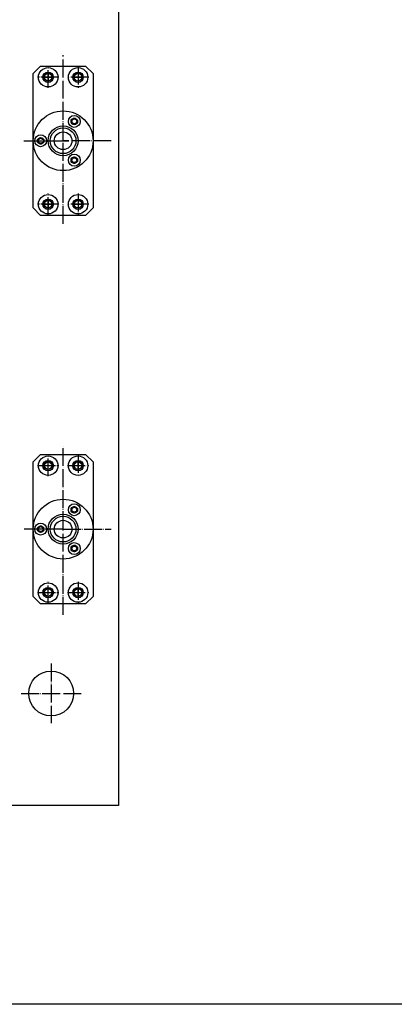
# Model space of a CAD drawing. Extents: x -1765 to 4890, y -3481 to 1222.
# Tile 36 of 98: x 1244 to 1494, y -2170 to -1511. Entities that reach past the tile are written whole.
import ezdxf

# ---------------------------------------------------------------- set-up
doc = ezdxf.new("R2010")
doc.units = 0
doc.linetypes.add('DOT_CENTER', pattern=[14, 12, -1, 0, -1])
for name, color, linetype in [('1', 7, 'CONTINUOUS'), ('16', 7, 'CONTINUOUS'), ('DIMPROHIDE', 7, 'CONTINUOUS')]:
    doc.layers.add(name, color=color, linetype=linetype)

# ---------------------------------------------------------------- blocks, each defined once
blk = doc.blocks.new('PIN__263', base_point=(1265.68, -1879.2))
at = {"layer": '1', "color": 4, "linetype": 'CONTINUOUS'}
for centre, radius in [((1273, -1851.88), 20), ((1280.5, -1838.89), 4), ((1280.5, -1838.89), 2.2), ((1273, -1851.88), 10), ((1273, -1851.88), 8.6), ((1258, -1851.88), 4), ((1258, -1851.88), 2.2), ((1273, -1851.88), 5.9), ((1280.5, -1864.87), 4), ((1280.5, -1864.87), 2.2)]:
    blk.add_circle(centre, radius, dxfattribs=at)
blk = doc.blocks.new('FV__264', base_point=(1078.94, 195.42))
at = {"layer": '1', "color": 6, "linetype": 'DOT_CENTER'}
for p, q in [((1273, -1851.88), (1273, -1796.24)), ((1263, -1816.53), (1263, -1802.23)), ((1283, -1802.23), (1283, -1816.53)), ((1255.85, -1809.38), (1270.15, -1809.38)), ((1275.85, -1809.38), (1290.15, -1809.38)), ((1273, -1851.88), (1246.68, -1851.88)), ((1273, -1851.88), (1305.14, -1851.88)), ((1273, -1909.25), (1273, -1851.88)), ((1263, -1901.53), (1263, -1887.23)), ((1283, -1887.23), (1283, -1901.53)), ((1255.85, -1894.38), (1270.15, -1894.38)), ((1275.85, -1894.38), (1290.15, -1894.38))]:
    blk.add_line(p, q, dxfattribs=at)
at = {"layer": '1', "color": 6, "linetype": 'CONTINUOUS'}
for p, q in [((1253, -1806.88), (1258, -1801.88)), ((1258, -1801.88), (1288, -1801.88)), ((1293, -1806.88), (1288, -1801.88)), ((1253, -1896.88), (1253, -1806.88)), ((1293, -1806.88), (1293, -1896.88)), ((1253, -1896.88), (1258, -1901.88)), ((1288, -1901.88), (1293, -1896.88)), ((1288, -1901.88), (1258, -1901.88))]:
    blk.add_line(p, q, dxfattribs=at)
for centre, radius in [((1263, -1809.38), 6.5), ((1263, -1809.38), 3.5), ((1283, -1809.38), 6.5), ((1283, -1809.38), 3.5), ((1280.5, -1838.89), 1.65), ((1273, -1851.88), 10), ((1258, -1851.88), 1.65), ((1280.5, -1864.87), 1.65), ((1263, -1894.38), 6.5), ((1263, -1894.38), 3.5), ((1283, -1894.38), 6.5), ((1283, -1894.38), 3.5)]:
    blk.add_circle(centre, radius, dxfattribs=at)
for centre, start, end in [((1280.5, -1838.89), 0, -174.73635), ((1280.5, -1838.89), -86.17505, 0), ((1258, -1851.88), -67.62642, 180), ((1258, -1851.88), 180, -151.23442), ((1280.5, -1864.87), 0, 149.25506), ((1280.5, -1864.87), -130.4948, 0)]:
    blk.add_arc(centre, 2, start, end, dxfattribs=at)
at = {"layer": '1'}
blk.add_blockref('PIN__263', (1265.68, -1879.2), dxfattribs=at)
blk = doc.blocks.new('PIN__265', base_point=(1265.68, -1564.56))
at = {"layer": '1', "color": 4, "linetype": 'CONTINUOUS'}
for centre, radius in [((1273, -1591.88), 20), ((1280.5, -1578.89), 4), ((1273, -1591.88), 10), ((1280.5, -1578.89), 2.2), ((1258, -1591.88), 4), ((1273, -1591.88), 8.6), ((1273, -1591.88), 5.9), ((1258, -1591.88), 2.2), ((1280.5, -1604.87), 4), ((1280.5, -1604.87), 2.2)]:
    blk.add_circle(centre, radius, dxfattribs=at)
blk = doc.blocks.new('FV__266', base_point=(1078.94, -3639.18))
at = {"layer": '1', "color": 6, "linetype": 'DOT_CENTER'}
for p, q in [((1273, -1591.88), (1273, -1534.51)), ((1263, -1556.53), (1263, -1542.23)), ((1283, -1542.23), (1283, -1556.53)), ((1270.15, -1549.38), (1255.85, -1549.38)), ((1290.15, -1549.38), (1275.85, -1549.38)), ((1246.68, -1591.88), (1273, -1591.88)), ((1273, -1647.51), (1273, -1591.88)), ((1305.14, -1591.88), (1273, -1591.88)), ((1263, -1641.53), (1263, -1627.23)), ((1283, -1627.23), (1283, -1641.53)), ((1270.15, -1634.38), (1255.85, -1634.38)), ((1290.15, -1634.38), (1275.85, -1634.38))]:
    blk.add_line(p, q, dxfattribs=at)
at = {"layer": '1', "color": 6, "linetype": 'CONTINUOUS'}
for p, q in [((1258, -1541.88), (1253, -1546.88)), ((1258, -1541.88), (1288, -1541.88)), ((1293, -1546.88), (1288, -1541.88)), ((1253, -1636.88), (1253, -1546.88)), ((1293, -1546.88), (1293, -1636.88)), ((1258, -1641.88), (1253, -1636.88)), ((1288, -1641.88), (1293, -1636.88)), ((1288, -1641.88), (1258, -1641.88))]:
    blk.add_line(p, q, dxfattribs=at)
for centre, radius in [((1263, -1549.38), 6.5), ((1263, -1549.38), 3.5), ((1283, -1549.38), 6.5), ((1283, -1549.38), 3.5), ((1273, -1591.88), 10), ((1280.5, -1578.89), 1.65), ((1258, -1591.88), 1.65), ((1280.5, -1604.87), 1.65), ((1263, -1634.38), 6.5), ((1283, -1634.38), 6.5), ((1263, -1634.38), 3.5), ((1283, -1634.38), 3.5)]:
    blk.add_circle(centre, radius, dxfattribs=at)
for centre, start, end in [((1280.5, -1578.89), -149.25506, 0), ((1280.5, -1578.89), 0, 130.4948), ((1258, -1591.88), 180, 67.62642), ((1258, -1591.88), 151.23442, 180), ((1280.5, -1604.87), 174.73635, 0), ((1280.5, -1604.87), 0, 86.17505)]:
    blk.add_arc(centre, 2, start, end, dxfattribs=at)
at = {"layer": '1'}
blk.add_blockref('PIN__265', (1265.68, -1564.56), dxfattribs=at)
blk = doc.blocks.new('HEADPLATE_TEL', base_point=(614, -2216.07))
at = {"layer": '1', "color": 1, "linetype": 'DOT_CENTER'}
for p, q in [((1263, -1546.08), (1263, -1552.68)), ((1283, -1546.08), (1283, -1552.68)), ((1259.7, -1549.38), (1266.3, -1549.38)), ((1279.7, -1549.38), (1286.3, -1549.38)), ((1269.25, -1591.88), (1276.75, -1591.88)), ((1259.7, -1634.38), (1266.3, -1634.38)), ((1263, -1631.08), (1263, -1637.68)), ((1279.7, -1634.38), (1286.3, -1634.38)), ((1283, -1631.08), (1283, -1637.68)), ((1263, -1812.68), (1263, -1806.08)), ((1283, -1812.68), (1283, -1806.08)), ((1259.7, -1809.38), (1266.3, -1809.38)), ((1279.7, -1809.38), (1286.3, -1809.38)), ((1263, -1897.68), (1263, -1891.08)), ((1283, -1897.68), (1283, -1891.08)), ((1259.7, -1894.38), (1266.3, -1894.38)), ((1279.7, -1894.38), (1286.3, -1894.38))]:
    blk.add_line(p, q, dxfattribs=at)
at = {"layer": '1', "color": 7, "linetype": 'CONTINUOUS'}
for centre in [(1263, -1549.38), (1283, -1549.38), (1263, -1634.38), (1283, -1634.38), (1263, -1809.38), (1283, -1809.38), (1263, -1894.38), (1283, -1894.38)]:
    blk.add_circle(centre, 2.5, dxfattribs=at)
at = {"layer": '1', "color": 1, "linetype": 'CONTINUOUS'}
for centre, start, end in [((1263, -1549.38), -43.0974, 180), ((1283, -1549.38), -43.0974, 180), ((1263, -1549.38), 180, -139.00447), ((1283, -1549.38), 180, -139.00447), ((1263, -1634.38), -43.0974, 180), ((1263, -1634.38), 180, -139.00447), ((1283, -1634.38), -43.0974, 180), ((1283, -1634.38), 180, -139.00447), ((1263, -1809.38), 0, -136.9026), ((1263, -1809.38), -40.99553, 0), ((1283, -1809.38), 0, -136.9026), ((1283, -1809.38), -40.99553, 0), ((1263, -1894.38), 0, -136.9026), ((1283, -1894.38), 0, -136.9026), ((1263, -1894.38), -40.99553, 0), ((1283, -1894.38), -40.99553, 0)]:
    blk.add_arc(centre, 3, start, end, dxfattribs=at)
at = {"layer": '16', "color": 1, "linetype": 'DOT_CENTER'}
for p, q in [((1265, -1941.88), (1265, -1981.88)), ((1245, -1961.88), (1285, -1961.88))]:
    blk.add_line(p, q, dxfattribs=at)
at = {"layer": 'DIMPROHIDE', "color": 7, "linetype": 'CONTINUOUS'}
for p, q in [((1310, -1221.88), (1310, -2036.88)), ((1310, -2036.88), (1034.5, -2036.88))]:
    blk.add_line(p, q, dxfattribs=at)
blk.add_circle((1265, -1961.88), 15, dxfattribs=at)
at = {"layer": '1'}
for name, p in [('FV__266', (1078.94, -3639.18)), ('FV__264', (1078.94, 195.42))]:
    blk.add_blockref(name, p, dxfattribs=at)
blk = doc.blocks.new('TEXT__271', base_point=(-2000, -2800))
at = {"layer": '1', "color": 1, "linetype": 'CONTINUOUS'}
for p, q in [((3700, -2170), (-700, -2170)), ((4800, -2170), (400, -2170))]:
    blk.add_line(p, q, dxfattribs=at)

msp = doc.modelspace()

# ---------------------------------------------------------------- block references
at = {"layer": '1'}
for name, p in [('TEXT__271', (-2000, -2800)), ('HEADPLATE_TEL', (614, -2216.07))]:
    msp.add_blockref(name, p, dxfattribs=at)

doc.saveas('drawing.dxf')
